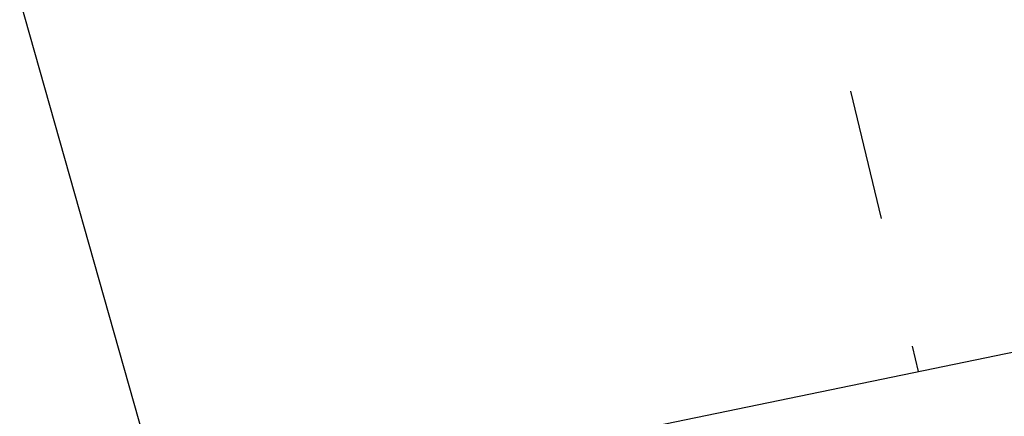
# Model space of a CAD drawing. Extents: x 447045 to 447634, y 442020 to 443192.
# Tile 9 of 82: x 447358.5 to 447362.26, y 442030.39 to 442031.9. Entities that reach past the tile are written whole.
import ezdxf

# ---------------------------------------------------------------- set-up
doc = ezdxf.new("R2010")
doc.units = 0
doc.header["$LTSCALE"] = 2
doc.header["$MEASUREMENT"] = 0
doc.linetypes.add('ACAD_ISO02W100', pattern=[0.5, 0.25, -0.25])
doc.linetypes.add('AUSGEZOGEN', pattern=[0])
doc.layers.get('0').update_dxf_attribs({"linetype": 'AUSGEZOGEN'})
for name, color, linetype in [('DB-Andere_Planer', 15, 'CONTINUOUS'), ('DB-Wegböschungen', 15, 'CONTINUOUS'), ('FBRTOP', 250, 'AUSGEZOGEN'), ('Planeinteilung', 250, 'CONTINUOUS')]:
    doc.layers.add(name, color=color, linetype=linetype)

# ---------------------------------------------------------------- blocks, each defined once
blk = doc.blocks.new('1135297')
blk.add_line((1135, 0), (1135, 297))

msp = doc.modelspace()

# ---------------------------------------------------------------- linework, layer by layer
at = {"layer": 'DB-Andere_Planer', "linetype": 'ACAD_ISO02W100'}
msp.add_line((447360.2635, 442037.4644), (447361.9291, 442030.5629), dxfattribs=at)
at = {"layer": 'DB-Wegböschungen', "linetype": 'Continuous'}
msp.add_line((447359.0732, 442029.9743), (447358.5055, 442031.9819), dxfattribs=at)
at = {"layer": 'FBRTOP', "color": 0}
msp.add_lwpolyline([(447358.9474, 442729.4133, 0.000005), (447365.2089, 442692.4394, -0.000003), (447371.4703, 442655.4655, -0.000003), (447379.8184, 442606.1674, 0.000003), (447388.1664, 442556.8693), (447409.0374, 442433.6245), (447425.7344, 442335.0285, -0.000003), (447426.4301, 442330.9203, -0.000001), (447429.9084, 442310.3793)], format="xyb", dxfattribs=at)
at = {"layer": 'FBRTOP', "color": 0, "const_width": 0.5}
for points in [[(447355.9895, 442728.9124, 0.000005), (447362.251, 442691.9385, -0.000003), (447368.5125, 442654.9646, -0.000003), (447376.8605, 442605.6665, 0.000003), (447385.2085, 442556.3684), (447406.0795, 442433.1236), (447422.7765, 442334.5276, -0.000003), (447423.4722, 442330.4194, -0.000001), (447426.9505, 442309.8784)], [(447328.3825, 442724.2376, 0.000005), (447334.644, 442687.2635, -0.000003), (447340.9055, 442650.2894, -0.000003), (447349.2535, 442600.9915, 0.000003), (447357.6015, 442551.6936), (447378.4725, 442428.4484), (447395.1695, 442329.8524, -0.000003), (447395.8652, 442325.7443, -0.000001), (447399.3435, 442305.2036)]]:
    msp.add_lwpolyline(points, format="xyb", dxfattribs=at)

# ---------------------------------------------------------------- block references
at = {"layer": 'Planeinteilung', "linetype": 'Continuous', "rotation": 281.6467705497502}
msp.add_blockref('1135297', (447081.3117, 443131.5817), dxfattribs=at)

doc.saveas('drawing.dxf')
